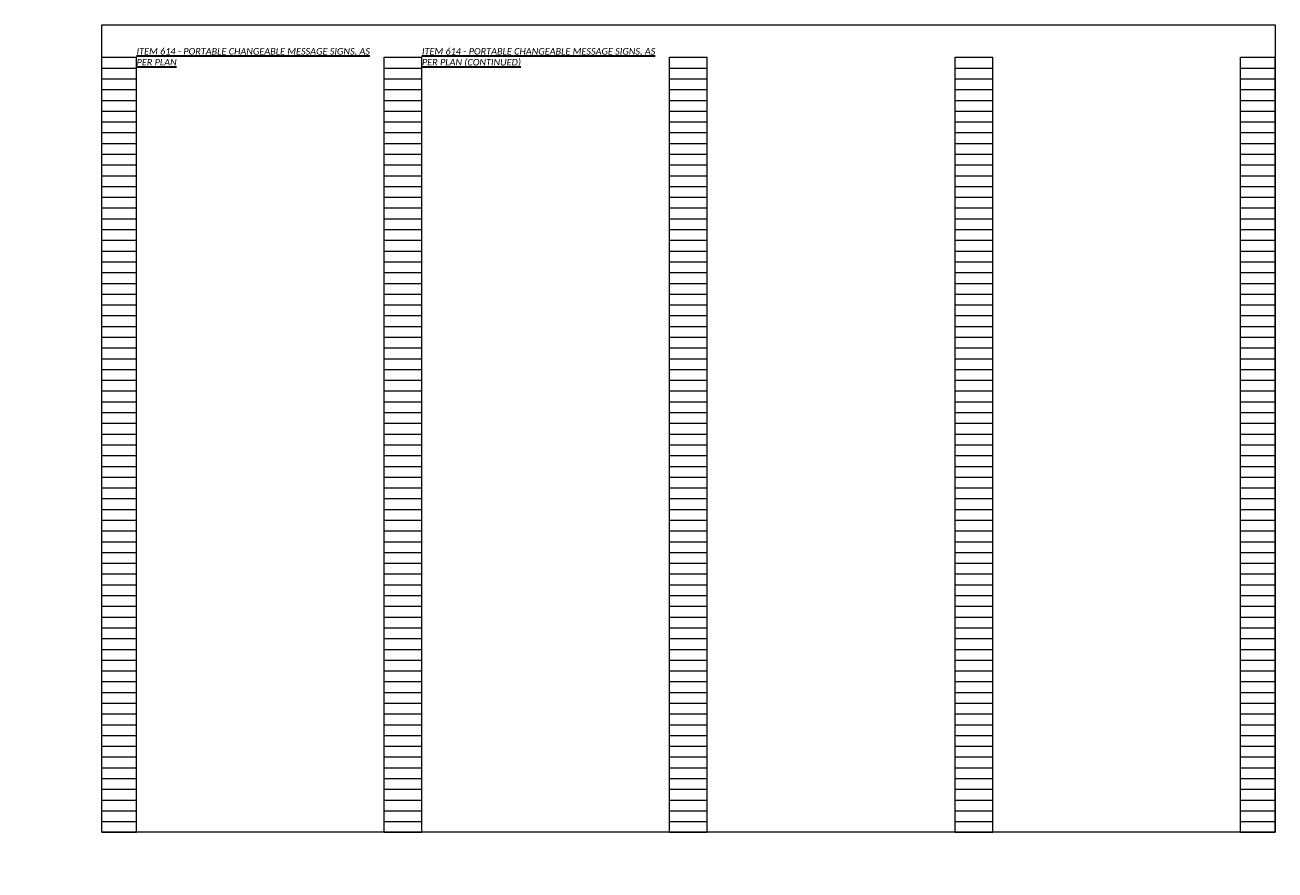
# Model space of a CAD drawing. Header units: feet. Extents: x 4004 to 4107, y 197 to 232.
# Tile 4 of 4: x 4074 to 4107, y 203 to 225. Entities that reach past the tile are written whole.
import ezdxf

# ---------------------------------------------------------------- set-up
doc = ezdxf.new("R2010")
doc.units = ezdxf.units.FT
doc.header["$MEASUREMENT"] = 0
doc.layers.get('Defpoints').update_dxf_attribs({"lineweight": 15})
doc.layers.add('0_Mview', color=7, linetype='Continuous', lineweight=15, plot=False)
doc.layers.add('SC_Scratch1', color=7, linetype='Continuous', lineweight=15, plot=False)
doc.layers.add('TX_P_5', color=7, linetype='Continuous', lineweight=35)
doc.styles.add('P_Slanted - Sub Title', font='calibrii.ttf', dxfattribs={"height": 0.17})

# ---------------------------------------------------------------- blocks, each defined once
blk = doc.blocks.new('4COL')
at = {"layer": 'Defpoints', "color": 3, "linetype": 'Continuous'}
for p, q in [((2, 0.98), (2, 21.14)), ((2, 21.14), (2.9, 21.14)), ((2.9, 0.98), (2.9, 21.14)), ((9.34, 0.98), (9.34, 21.14)), ((9.34, 21.14), (10.32, 21.14)), ((10.32, 0.98), (10.32, 21.14)), ((16.76, 0.98), (16.76, 21.14)), ((16.76, 21.14), (17.74, 21.14)), ((17.74, 0.98), (17.74, 21.14)), ((24.18, 0.98), (24.18, 21.14)), ((24.18, 21.14), (25.16, 21.14)), ((25.16, 0.98), (25.16, 21.14)), ((31.6, 0.98), (31.6, 21.14)), ((31.6, 21.14), (32.5, 21.14)), ((32.5, 0.98), (32.5, 21.14)), ((2, 20.86), (2.9, 20.86)), ((9.34, 20.86), (10.32, 20.86)), ((16.76, 20.86), (17.74, 20.86)), ((24.18, 20.86), (25.16, 20.86)), ((31.6, 20.86), (32.5, 20.86)), ((2, 20.58), (2.9, 20.58)), ((9.34, 20.58), (10.32, 20.58)), ((16.76, 20.58), (17.74, 20.58)), ((24.18, 20.58), (25.16, 20.58)), ((31.6, 20.58), (32.5, 20.58)), ((2, 20.3), (2.9, 20.3)), ((9.34, 20.3), (10.32, 20.3)), ((16.76, 20.3), (17.74, 20.3)), ((24.18, 20.3), (25.16, 20.3)), ((31.6, 20.3), (32.5, 20.3)), ((2, 20.02), (2.9, 20.02)), ((9.34, 20.02), (10.32, 20.02)), ((16.76, 20.02), (17.74, 20.02)), ((24.18, 20.02), (25.16, 20.02)), ((31.6, 20.02), (32.5, 20.02)), ((2, 19.74), (2.9, 19.74)), ((9.34, 19.74), (10.32, 19.74)), ((16.76, 19.74), (17.74, 19.74)), ((24.18, 19.74), (25.16, 19.74)), ((31.6, 19.74), (32.5, 19.74)), ((2, 19.46), (2.9, 19.46)), ((2, 19.18), (2.9, 19.18)), ((9.34, 19.46), (10.32, 19.46)), ((9.34, 19.18), (10.32, 19.18)), ((16.76, 19.46), (17.74, 19.46)), ((16.76, 19.18), (17.74, 19.18)), ((24.18, 19.46), (25.16, 19.46)), ((24.18, 19.18), (25.16, 19.18)), ((31.6, 19.46), (32.5, 19.46)), ((31.6, 19.18), (32.5, 19.18)), ((2, 18.9), (2.9, 18.9)), ((9.34, 18.9), (10.32, 18.9)), ((16.76, 18.9), (17.74, 18.9)), ((24.18, 18.9), (25.16, 18.9)), ((31.6, 18.9), (32.5, 18.9)), ((2, 18.62), (2.9, 18.62)), ((9.34, 18.62), (10.32, 18.62)), ((16.76, 18.62), (17.74, 18.62)), ((24.18, 18.62), (25.16, 18.62)), ((31.6, 18.62), (32.5, 18.62)), ((2, 18.34), (2.9, 18.34)), ((9.34, 18.34), (10.32, 18.34)), ((16.76, 18.34), (17.74, 18.34)), ((24.18, 18.34), (25.16, 18.34)), ((31.6, 18.34), (32.5, 18.34)), ((2, 18.06), (2.9, 18.06)), ((9.34, 18.06), (10.32, 18.06)), ((16.76, 18.06), (17.74, 18.06)), ((24.18, 18.06), (25.16, 18.06)), ((31.6, 18.06), (32.5, 18.06)), ((2, 17.78), (2.9, 17.78)), ((9.34, 17.78), (10.32, 17.78)), ((16.76, 17.78), (17.74, 17.78)), ((24.18, 17.78), (25.16, 17.78)), ((31.6, 17.78), (32.5, 17.78)), ((2, 17.5), (2.9, 17.5)), ((9.34, 17.5), (10.32, 17.5)), ((16.76, 17.5), (17.74, 17.5)), ((24.18, 17.5), (25.16, 17.5)), ((31.6, 17.5), (32.5, 17.5)), ((2, 17.22), (2.9, 17.22)), ((2, 16.94), (2.9, 16.94)), ((9.34, 17.22), (10.32, 17.22)), ((9.34, 16.94), (10.32, 16.94)), ((16.76, 17.22), (17.74, 17.22)), ((16.76, 16.94), (17.74, 16.94)), ((24.18, 17.22), (25.16, 17.22)), ((24.18, 16.94), (25.16, 16.94)), ((31.6, 17.22), (32.5, 17.22)), ((31.6, 16.94), (32.5, 16.94)), ((2, 16.66), (2.9, 16.66)), ((9.34, 16.66), (10.32, 16.66)), ((16.76, 16.66), (17.74, 16.66)), ((24.18, 16.66), (25.16, 16.66)), ((31.6, 16.66), (32.5, 16.66)), ((2, 16.38), (2.9, 16.38)), ((9.34, 16.38), (10.32, 16.38)), ((16.76, 16.38), (17.74, 16.38)), ((24.18, 16.38), (25.16, 16.38)), ((31.6, 16.38), (32.5, 16.38)), ((2, 16.1), (2.9, 16.1)), ((9.34, 16.1), (10.32, 16.1)), ((16.76, 16.1), (17.74, 16.1)), ((24.18, 16.1), (25.16, 16.1)), ((31.6, 16.1), (32.5, 16.1)), ((2, 15.82), (2.9, 15.82)), ((9.34, 15.82), (10.32, 15.82)), ((16.76, 15.82), (17.74, 15.82)), ((24.18, 15.82), (25.16, 15.82)), ((31.6, 15.82), (32.5, 15.82)), ((2, 15.54), (2.9, 15.54)), ((9.34, 15.54), (10.32, 15.54)), ((16.76, 15.54), (17.74, 15.54)), ((24.18, 15.54), (25.16, 15.54)), ((31.6, 15.54), (32.5, 15.54)), ((2, 15.26), (2.9, 15.26)), ((2, 14.98), (2.9, 14.98)), ((9.34, 15.26), (10.32, 15.26)), ((9.34, 14.98), (10.32, 14.98)), ((16.76, 15.26), (17.74, 15.26)), ((16.76, 14.98), (17.74, 14.98)), ((24.18, 15.26), (25.16, 15.26)), ((24.18, 14.98), (25.16, 14.98)), ((31.6, 15.26), (32.5, 15.26)), ((31.6, 14.98), (32.5, 14.98)), ((2, 14.7), (2.9, 14.7)), ((9.34, 14.7), (10.32, 14.7)), ((16.76, 14.7), (17.74, 14.7)), ((24.18, 14.7), (25.16, 14.7)), ((31.6, 14.7), (32.5, 14.7)), ((2, 14.42), (2.9, 14.42)), ((9.34, 14.42), (10.32, 14.42)), ((16.76, 14.42), (17.74, 14.42)), ((24.18, 14.42), (25.16, 14.42)), ((31.6, 14.42), (32.5, 14.42)), ((2, 14.14), (2.9, 14.14)), ((9.34, 14.14), (10.32, 14.14)), ((16.76, 14.14), (17.74, 14.14)), ((24.18, 14.14), (25.16, 14.14)), ((31.6, 14.14), (32.5, 14.14)), ((2, 13.86), (2.9, 13.86)), ((9.34, 13.86), (10.32, 13.86)), ((16.76, 13.86), (17.74, 13.86)), ((24.18, 13.86), (25.16, 13.86)), ((31.6, 13.86), (32.5, 13.86)), ((2, 13.58), (2.9, 13.58)), ((9.34, 13.58), (10.32, 13.58)), ((16.76, 13.58), (17.74, 13.58)), ((24.18, 13.58), (25.16, 13.58)), ((31.6, 13.58), (32.5, 13.58)), ((2, 13.3), (2.9, 13.3)), ((2, 13.02), (2.9, 13.02)), ((9.34, 13.3), (10.32, 13.3)), ((9.34, 13.02), (10.32, 13.02)), ((16.76, 13.3), (17.74, 13.3)), ((16.76, 13.02), (17.74, 13.02)), ((24.18, 13.3), (25.16, 13.3)), ((24.18, 13.02), (25.16, 13.02)), ((31.6, 13.3), (32.5, 13.3)), ((31.6, 13.02), (32.5, 13.02)), ((2, 12.74), (2.9, 12.74)), ((9.34, 12.74), (10.32, 12.74)), ((16.76, 12.74), (17.74, 12.74)), ((24.18, 12.74), (25.16, 12.74)), ((31.6, 12.74), (32.5, 12.74)), ((2, 12.46), (2.9, 12.46)), ((9.34, 12.46), (10.32, 12.46)), ((16.76, 12.46), (17.74, 12.46)), ((24.18, 12.46), (25.16, 12.46)), ((31.6, 12.46), (32.5, 12.46)), ((2, 12.18), (2.9, 12.18)), ((9.34, 12.18), (10.32, 12.18)), ((16.76, 12.18), (17.74, 12.18)), ((24.18, 12.18), (25.16, 12.18)), ((31.6, 12.18), (32.5, 12.18)), ((2, 11.9), (2.9, 11.9)), ((9.34, 11.9), (10.32, 11.9)), ((16.76, 11.9), (17.74, 11.9)), ((24.18, 11.9), (25.16, 11.9)), ((31.6, 11.9), (32.5, 11.9)), ((2, 11.62), (2.9, 11.62)), ((9.34, 11.62), (10.32, 11.62)), ((16.76, 11.62), (17.74, 11.62)), ((24.18, 11.62), (25.16, 11.62)), ((31.6, 11.62), (32.5, 11.62)), ((2, 11.34), (2.9, 11.34)), ((2, 11.06), (2.9, 11.06)), ((9.34, 11.34), (10.32, 11.34)), ((9.34, 11.06), (10.32, 11.06)), ((16.76, 11.34), (17.74, 11.34)), ((16.76, 11.06), (17.74, 11.06)), ((24.18, 11.34), (25.16, 11.34)), ((24.18, 11.06), (25.16, 11.06)), ((31.6, 11.34), (32.5, 11.34)), ((31.6, 11.06), (32.5, 11.06)), ((2, 10.78), (2.9, 10.78)), ((9.34, 10.78), (10.32, 10.78)), ((16.76, 10.78), (17.74, 10.78)), ((24.18, 10.78), (25.16, 10.78)), ((31.6, 10.78), (32.5, 10.78)), ((2, 10.5), (2.9, 10.5)), ((9.34, 10.5), (10.32, 10.5)), ((16.76, 10.5), (17.74, 10.5)), ((24.18, 10.5), (25.16, 10.5)), ((31.6, 10.5), (32.5, 10.5)), ((2, 10.22), (2.9, 10.22)), ((9.34, 10.22), (10.32, 10.22)), ((16.76, 10.22), (17.74, 10.22)), ((24.18, 10.22), (25.16, 10.22)), ((31.6, 10.22), (32.5, 10.22)), ((2, 9.94), (2.9, 9.94)), ((9.34, 9.94), (10.32, 9.94)), ((16.76, 9.94), (17.74, 9.94)), ((24.18, 9.94), (25.16, 9.94)), ((31.6, 9.94), (32.5, 9.94)), ((2, 9.66), (2.9, 9.66)), ((9.34, 9.66), (10.32, 9.66)), ((16.76, 9.66), (17.74, 9.66)), ((24.18, 9.66), (25.16, 9.66)), ((31.6, 9.66), (32.5, 9.66)), ((2, 9.38), (2.9, 9.38)), ((2, 9.1), (2.9, 9.1)), ((9.34, 9.38), (10.32, 9.38)), ((9.34, 9.1), (10.32, 9.1)), ((16.76, 9.38), (17.74, 9.38)), ((16.76, 9.1), (17.74, 9.1)), ((24.18, 9.38), (25.16, 9.38)), ((24.18, 9.1), (25.16, 9.1)), ((31.6, 9.38), (32.5, 9.38)), ((31.6, 9.1), (32.5, 9.1)), ((2, 8.82), (2.9, 8.82)), ((9.34, 8.82), (10.32, 8.82)), ((16.76, 8.82), (17.74, 8.82)), ((24.18, 8.82), (25.16, 8.82)), ((31.6, 8.82), (32.5, 8.82)), ((2, 8.54), (2.9, 8.54)), ((9.34, 8.54), (10.32, 8.54)), ((16.76, 8.54), (17.74, 8.54)), ((24.18, 8.54), (25.16, 8.54)), ((31.6, 8.54), (32.5, 8.54)), ((2, 8.26), (2.9, 8.26)), ((9.34, 8.26), (10.32, 8.26)), ((16.76, 8.26), (17.74, 8.26)), ((24.18, 8.26), (25.16, 8.26)), ((31.6, 8.26), (32.5, 8.26)), ((2, 7.98), (2.9, 7.98)), ((9.34, 7.98), (10.32, 7.98)), ((16.76, 7.98), (17.74, 7.98)), ((24.18, 7.98), (25.16, 7.98)), ((31.6, 7.98), (32.5, 7.98)), ((2, 7.7), (2.9, 7.7)), ((9.34, 7.7), (10.32, 7.7)), ((16.76, 7.7), (17.74, 7.7)), ((24.18, 7.7), (25.16, 7.7)), ((31.6, 7.7), (32.5, 7.7)), ((2, 7.42), (2.9, 7.42)), ((9.34, 7.42), (10.32, 7.42)), ((16.76, 7.42), (17.74, 7.42)), ((24.18, 7.42), (25.16, 7.42)), ((31.6, 7.42), (32.5, 7.42)), ((2, 7.14), (2.9, 7.14)), ((2, 6.86), (2.9, 6.86)), ((9.34, 7.14), (10.32, 7.14)), ((9.34, 6.86), (10.32, 6.86)), ((16.76, 7.14), (17.74, 7.14)), ((16.76, 6.86), (17.74, 6.86)), ((24.18, 7.14), (25.16, 7.14)), ((24.18, 6.86), (25.16, 6.86)), ((31.6, 7.14), (32.5, 7.14)), ((31.6, 6.86), (32.5, 6.86)), ((2, 6.58), (2.9, 6.58)), ((9.34, 6.58), (10.32, 6.58)), ((16.76, 6.58), (17.74, 6.58)), ((24.18, 6.58), (25.16, 6.58)), ((31.6, 6.58), (32.5, 6.58)), ((2, 6.3), (2.9, 6.3)), ((9.34, 6.3), (10.32, 6.3)), ((16.76, 6.3), (17.74, 6.3)), ((24.18, 6.3), (25.16, 6.3)), ((31.6, 6.3), (32.5, 6.3)), ((2, 6.02), (2.9, 6.02)), ((9.34, 6.02), (10.32, 6.02)), ((16.76, 6.02), (17.74, 6.02)), ((24.18, 6.02), (25.16, 6.02)), ((31.6, 6.02), (32.5, 6.02)), ((2, 5.74), (2.9, 5.74)), ((9.34, 5.74), (10.32, 5.74)), ((16.76, 5.74), (17.74, 5.74)), ((24.18, 5.74), (25.16, 5.74)), ((31.6, 5.74), (32.5, 5.74)), ((2, 5.46), (2.9, 5.46)), ((9.34, 5.46), (10.32, 5.46)), ((16.76, 5.46), (17.74, 5.46)), ((24.18, 5.46), (25.16, 5.46)), ((31.6, 5.46), (32.5, 5.46)), ((2, 5.18), (2.9, 5.18)), ((2, 4.9), (2.9, 4.9)), ((9.34, 5.18), (10.32, 5.18)), ((9.34, 4.9), (10.32, 4.9)), ((16.76, 5.18), (17.74, 5.18)), ((16.76, 4.9), (17.74, 4.9)), ((24.18, 5.18), (25.16, 5.18)), ((24.18, 4.9), (25.16, 4.9)), ((31.6, 5.18), (32.5, 5.18)), ((31.6, 4.9), (32.5, 4.9)), ((2, 4.62), (2.9, 4.62)), ((9.34, 4.62), (10.32, 4.62)), ((16.76, 4.62), (17.74, 4.62)), ((24.18, 4.62), (25.16, 4.62)), ((31.6, 4.62), (32.5, 4.62)), ((2, 4.34), (2.9, 4.34)), ((9.34, 4.34), (10.32, 4.34)), ((16.76, 4.34), (17.74, 4.34)), ((24.18, 4.34), (25.16, 4.34)), ((31.6, 4.34), (32.5, 4.34)), ((2, 4.06), (2.9, 4.06)), ((9.34, 4.06), (10.32, 4.06)), ((16.76, 4.06), (17.74, 4.06)), ((24.18, 4.06), (25.16, 4.06)), ((31.6, 4.06), (32.5, 4.06)), ((2, 3.78), (2.9, 3.78)), ((9.34, 3.78), (10.32, 3.78)), ((16.76, 3.78), (17.74, 3.78)), ((24.18, 3.78), (25.16, 3.78)), ((31.6, 3.78), (32.5, 3.78)), ((2, 3.5), (2.9, 3.5)), ((9.34, 3.5), (10.32, 3.5)), ((16.76, 3.5), (17.74, 3.5)), ((24.18, 3.5), (25.16, 3.5)), ((31.6, 3.5), (32.5, 3.5)), ((2, 3.22), (2.9, 3.22)), ((2, 2.94), (2.9, 2.94)), ((9.34, 3.22), (10.32, 3.22)), ((9.34, 2.94), (10.32, 2.94)), ((16.76, 3.22), (17.74, 3.22)), ((16.76, 2.94), (17.74, 2.94)), ((24.18, 3.22), (25.16, 3.22)), ((24.18, 2.94), (25.16, 2.94)), ((31.6, 3.22), (32.5, 3.22)), ((31.6, 2.94), (32.5, 2.94)), ((2, 2.66), (2.9, 2.66)), ((9.34, 2.66), (10.32, 2.66)), ((16.76, 2.66), (17.74, 2.66)), ((24.18, 2.66), (25.16, 2.66)), ((31.6, 2.66), (32.5, 2.66)), ((2, 2.38), (2.9, 2.38)), ((9.34, 2.38), (10.32, 2.38)), ((16.76, 2.38), (17.74, 2.38)), ((24.18, 2.38), (25.16, 2.38)), ((31.6, 2.38), (32.5, 2.38)), ((2, 2.1), (2.9, 2.1)), ((9.34, 2.1), (10.32, 2.1)), ((16.76, 2.1), (17.74, 2.1)), ((24.18, 2.1), (25.16, 2.1)), ((31.6, 2.1), (32.5, 2.1)), ((2, 1.82), (2.9, 1.82)), ((9.34, 1.82), (10.32, 1.82)), ((16.76, 1.82), (17.74, 1.82)), ((24.18, 1.82), (25.16, 1.82)), ((31.6, 1.82), (32.5, 1.82)), ((2, 1.54), (2.9, 1.54)), ((9.34, 1.54), (10.32, 1.54)), ((16.76, 1.54), (17.74, 1.54)), ((24.18, 1.54), (25.16, 1.54)), ((31.6, 1.54), (32.5, 1.54)), ((2, 1.26), (2.9, 1.26)), ((2, 0.98), (2.9, 0.98)), ((9.34, 1.26), (10.32, 1.26)), ((9.34, 0.98), (10.32, 0.98)), ((16.76, 1.26), (17.74, 1.26)), ((16.76, 0.98), (17.74, 0.98)), ((24.18, 1.26), (25.16, 1.26)), ((24.18, 0.98), (25.16, 0.98)), ((31.6, 1.26), (32.5, 1.26)), ((31.6, 0.98), (32.5, 0.98))]:
    blk.add_line(p, q, dxfattribs=at)
blk.add_point((0, 0), dxfattribs=at)

msp = doc.modelspace()

# ---------------------------------------------------------------- linework, layer by layer
at = {"layer": 'SC_Scratch1'}
msp.add_lwpolyline([(4076.08, 225.164), (4106.58, 225.164), (4106.58, 204.164), (4076.08, 204.164)], close=True, dxfattribs=at)

# ---------------------------------------------------------------- block references
at = {"layer": '0_Mview'}
msp.add_blockref('4COL', (4074.08, 203.184), dxfattribs=at)

# ---------------------------------------------------------------- texts
at = {"layer": 'TX_P_5', "char_height": 0.17, "width": 6.40313, "attachment_point": 1, "style": 'P_Slanted - Sub Title'}
for s, insert in [('{\\LITEM 614 - PORTABLE CHANGEABLE MESSAGE SIGNS, AS PER PLAN}', (4076.98, 224.564)), ('{\\LITEM 614 - PORTABLE CHANGEABLE MESSAGE SIGNS, AS PER PLAN (CONTINUED)}', (4084.4, 224.564))]:
    msp.add_mtext(s, dxfattribs=dict(at, insert=insert))

doc.saveas('drawing.dxf')
